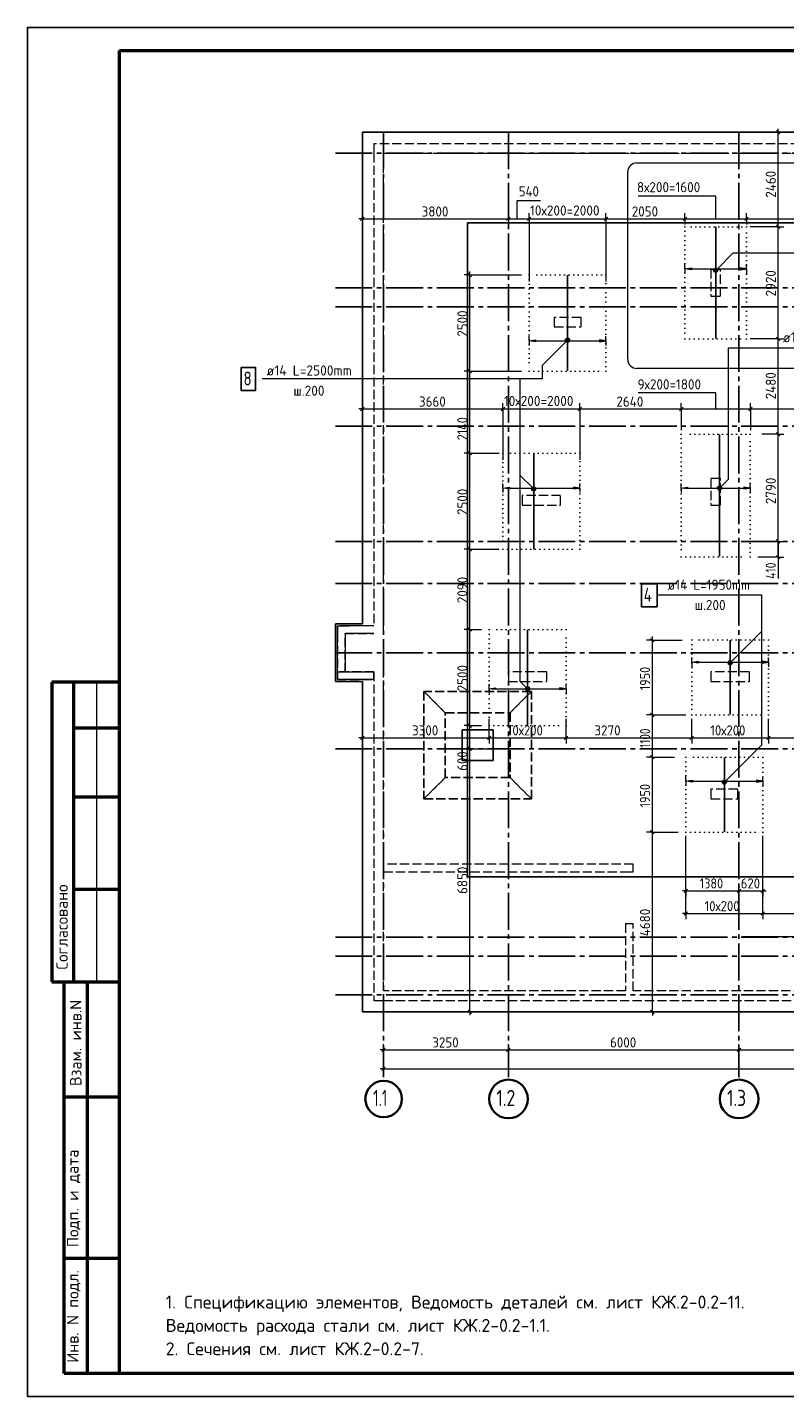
# Model space of a CAD drawing. Header units: millimetres. Extents: x 0 to 50400, y -93 to 35640.
# Tile 1 of 9: x 0 to 19702, y 0 to 35640. Entities that reach past the tile are written whole.
import ezdxf

# ---------------------------------------------------------------- set-up
doc = ezdxf.new("R2010")
doc.units = ezdxf.units.MM
for name, pattern in [('______2', [324, 240, -84]), ('______5', [1320, 960, -120, 120, -120]), ('______9', [120, 0, -120])]:
    doc.linetypes.add(name, pattern=pattern)
for name, color, linetype, lineweight in [('Standard', 7, 'Continuous', 25), ('ДОП Верх по Х', 7, 'Continuous', 25), ('ЖБ Лента фундамента под плитной частью', 52, 'Continuous', 50), ('ЖБ Пилон', 7, 'Continuous', 35), ('ЖБ Плита Фундамента верхний уровень', 7, 'Continuous', 35), ('ЖБ Стена верхний уровень', 7, 'Continuous', 35), ('Общий01', 7, 'Continuous', 13), ('Позиционная метка линия выноска', 7, 'Continuous', 13), ('Позиционная метка номер позиции', 7, 'Continuous', 13), ('Размерная линия_ общее', 7, 'Continuous', 13), ('Тени', 7, 'Continuous', 13)]:
    doc.layers.add(name, color=color, linetype=linetype, lineweight=lineweight)
doc.layers.add('Оси', color=7, linetype='______5', lineweight=13, true_color=0x656565)
doc.styles.add('ISOCPEUR', font='txt')

msp = doc.modelspace()

# ---------------------------------------------------------------- hatches: boundary and pattern name
at = {"layer": 'ДОП Верх по Х', "linetype": 'Continuous', "lineweight": 13, "transparency": 33554687}
for points in [[(17278, 29333), (17110, 29357), (17278, 29381)], [(13223, 27457), (13055, 27481), (13223, 27505)], [(12543, 23626), (12375, 23650), (12543, 23674)], [(17178, 23626), (17010, 23650), (17178, 23674)], [(17453, 19094), (17285, 19118), (17453, 19142)], [(12183, 18402), (12015, 18426), (12183, 18450)], [(17303, 15996), (17135, 16020), (17303, 16044)]]:
    msp.add_hatch(color=7, dxfattribs=at).paths.add_polyline_path(points, flags=16)
for points in [[(18542, 29333), (18710, 29357), (18542, 29381)], [(14887, 27457), (15055, 27481), (14887, 27505)], [(14207, 23626), (14375, 23650), (14207, 23674)], [(18642, 23626), (18810, 23650), (18642, 23674)], [(19117, 19094), (19285, 19118), (19117, 19142)], [(13847, 18402), (14015, 18426), (13847, 18450)], [(18967, 15996), (19135, 16020), (18967, 16044)]]:
    msp.add_hatch(color=7, dxfattribs=at).paths.add_polyline_path(points)
at = {"layer": 'Позиционная метка номер позиции', "linetype": 'Continuous', "lineweight": 13, "transparency": 33554687}
for points in [[(17858, 29330), (17948, 29278), (17872, 29354)], [(17858, 29302), (17924, 29264), (17858, 29330)], [(17858, 29330), (17924, 29264), (17948, 29278)], [(17896, 29264), (17858, 29302), (17872, 29278)], [(17858, 29302), (17896, 29264), (17924, 29264)], [(17872, 29354), (17962, 29302), (17896, 29368)], [(17872, 29354), (17948, 29278), (17962, 29302)], [(17896, 29368), (17962, 29302), (17962, 29330)], [(17896, 29368), (17962, 29330), (17924, 29368)], [(17924, 29368), (17962, 29330), (17948, 29354)], [(14093, 27462), (14017, 27538), (14003, 27514)], [(14093, 27462), (14003, 27514), (14069, 27448)], [(14069, 27448), (14003, 27514), (14003, 27486)], [(14069, 27448), (14003, 27486), (14041, 27448)], [(14041, 27448), (14003, 27486), (14017, 27462)], [(14107, 27486), (14041, 27552), (14017, 27538)], [(14107, 27486), (14017, 27538), (14093, 27462)], [(14107, 27514), (14069, 27552), (14041, 27552)], [(14107, 27514), (14041, 27552), (14107, 27486)], [(14069, 27552), (14107, 27514), (14093, 27538)], [(13137, 23587), (13189, 23677), (13123, 23612)], [(13123, 23612), (13189, 23677), (13161, 23677)], [(13123, 23612), (13161, 23677), (13123, 23639)], [(13123, 23639), (13161, 23677), (13137, 23664)], [(13137, 23587), (13213, 23664), (13189, 23677)], [(13161, 23573), (13213, 23664), (13137, 23587)], [(13161, 23573), (13227, 23639), (13213, 23664)], [(13189, 23573), (13227, 23639), (13161, 23573)], [(13189, 23573), (13227, 23612), (13227, 23639)], [(13227, 23612), (13189, 23573), (13213, 23587)], [(17958, 23662), (18048, 23610), (17972, 23686)], [(17958, 23634), (18024, 23596), (17958, 23662)], [(17958, 23662), (18024, 23596), (18048, 23610)], [(17996, 23596), (17958, 23634), (17972, 23610)], [(17958, 23634), (17996, 23596), (18024, 23596)], [(17972, 23686), (18062, 23634), (17996, 23700)], [(17972, 23686), (18048, 23610), (18062, 23634)], [(17996, 23700), (18062, 23634), (18062, 23662)], [(17996, 23700), (18062, 23662), (18024, 23700)], [(18024, 23700), (18062, 23662), (18048, 23686)], [(18233, 19114), (18323, 19062), (18247, 19139)], [(18233, 19087), (18299, 19048), (18233, 19114)], [(18233, 19114), (18299, 19048), (18323, 19062)], [(18271, 19048), (18233, 19087), (18247, 19062)], [(18233, 19087), (18271, 19048), (18299, 19048)], [(18247, 19139), (18337, 19087), (18271, 19152)], [(18247, 19139), (18323, 19062), (18337, 19087)], [(18271, 19152), (18337, 19087), (18337, 19114)], [(18271, 19152), (18337, 19114), (18299, 19152)], [(18299, 19152), (18337, 19114), (18323, 19139)], [(12977, 18386), (13029, 18476), (12963, 18410)], [(12963, 18410), (13029, 18476), (13001, 18476)], [(12963, 18410), (13001, 18476), (12963, 18438)], [(12963, 18438), (13001, 18476), (12977, 18462)], [(12977, 18386), (13053, 18462), (13029, 18476)], [(13001, 18372), (13053, 18462), (12977, 18386)], [(13001, 18372), (13067, 18438), (13053, 18462)], [(13029, 18372), (13067, 18438), (13001, 18372)], [(13029, 18372), (13067, 18410), (13067, 18438)], [(13067, 18410), (13029, 18372), (13053, 18386)], [(18097, 16032), (18187, 15980), (18121, 16046)], [(18121, 16046), (18187, 15980), (18187, 16007)], [(18121, 16046), (18187, 16007), (18149, 16046)], [(18149, 16046), (18187, 16007), (18173, 16032)], [(18083, 16007), (18173, 15956), (18097, 16032)], [(18083, 15980), (18149, 15942), (18083, 16007)], [(18083, 16007), (18149, 15942), (18173, 15956)], [(18121, 15942), (18083, 15980), (18097, 15956)], [(18083, 15980), (18121, 15942), (18149, 15942)], [(18097, 16032), (18173, 15956), (18187, 15980)]]:
    msp.add_hatch(color=7, dxfattribs=at).paths.add_polyline_path(points)

# ---------------------------------------------------------------- linework, layer by layer
at = {"layer": 'Standard', "color": 7, "linetype": 'Continuous', "lineweight": 25, "transparency": 33554687}
msp.add_line((2400, 35040), (2400, 1270), dxfattribs=at)
at = {"layer": 'Standard', "color": 7, "linetype": 'Continuous', "lineweight": 50, "transparency": 33554687}
for p, q in [((7, 18600), (0, 18600)), ((2400, 18600), (632, 18600)), ((632, 18600), (632, 10800)), ((632, 18600), (632, 10800)), ((1200, 18600), (1200, 10800)), ((2400, 17400), (1200, 17400)), ((2400, 15600), (1200, 15600)), ((2400, 13200), (1200, 13200)), ((0, 10800), (7, 10800)), ((632, 10800), (2400, 10800)), ((960, 600), (960, 10800)), ((960, 600), (960, 10800)), ((1560, 600), (1560, 10800)), ((960, 7800), (2400, 7800)), ((960, 3600), (2400, 3600)), ((2400, 600), (960, 600))]:
    msp.add_line(p, q, dxfattribs=at)
at = {"layer": 'Standard', "color": 7, "linetype": 'Continuous', "lineweight": 13, "transparency": 33554687}
msp.add_line((1800, 18600), (1800, 10800), dxfattribs=at)
at = {"layer": 'Standard', "color": 7, "linetype": 'Continuous', "lineweight": 25, "transparency": 33554687}
msp.add_lwpolyline([(0, 0), (50400, 0), (50400, 35640), (0, 35640), (0, 0)], close=True, dxfattribs=at)
at = {"layer": 'Standard', "color": 7, "linetype": 'Continuous', "lineweight": 50, "transparency": 33554687}
msp.add_lwpolyline([(2400, 35040), (49800, 35040), (49800, 600), (2400, 600), (2400, 35040)], close=True, dxfattribs=at)
at = {"layer": 'Standard', "color": 254, "linetype": 'Continuous', "lineweight": -3, "true_color": 0xc4c4ff, "transparency": 33554687}
msp.add_lwpolyline([(11455, 13532), (40318, 13532), (40318, 30552), (11455, 30552), (11455, 13532)], dxfattribs=at)
at = {"layer": 'ДОП Верх по Х', "color": 7, "linetype": 'Continuous', "lineweight": 25, "transparency": 33554687}
for p, q in [((17910, 30445), (17910, 27539)), ((17910, 30445), (17910, 27539)), ((14055, 29188), (14055, 26702)), ((14055, 29188), (14055, 26702)), ((18010, 25047), (18010, 21865)), ((18010, 25047), (18010, 21865)), ((13175, 24548), (13175, 22062)), ((13175, 24548), (13175, 22062)), ((13015, 19958), (13015, 17472)), ((13015, 19958), (13015, 17472)), ((18285, 19688), (18285, 17752)), ((18285, 19688), (18285, 17752)), ((18135, 16638), (18135, 14702)), ((18135, 16638), (18135, 14702))]:
    msp.add_line(p, q, dxfattribs=at)
at = {"layer": 'ДОП Верх по Х', "color": 7, "linetype": 'Continuous', "lineweight": 13, "transparency": 33554687}
for p, q in [((17110, 29357), (17110, 29477)), ((17110, 29357), (17278, 29381)), ((17278, 29333), (17110, 29357)), ((17110, 29357), (17110, 29237)), ((17110, 29357), (17110, 29357)), ((17278, 29381), (17278, 29333)), ((17278, 29357), (18542, 29357)), ((18710, 29357), (18542, 29381)), ((18542, 29381), (18542, 29333)), ((18542, 29333), (18710, 29357)), ((18710, 29357), (18710, 29477)), ((18710, 29357), (18710, 29237)), ((18710, 29357), (18710, 29357)), ((13055, 27481), (13055, 27601)), ((13055, 27481), (13223, 27505)), ((13223, 27457), (13055, 27481)), ((13055, 27481), (13055, 27361)), ((13055, 27481), (13055, 27481)), ((13223, 27505), (13223, 27457)), ((13223, 27481), (14887, 27481)), ((15055, 27481), (14887, 27505)), ((14887, 27505), (14887, 27457)), ((14887, 27457), (15055, 27481)), ((15055, 27481), (15055, 27601)), ((15055, 27481), (15055, 27361)), ((15055, 27481), (15055, 27481)), ((12375, 23650), (12375, 23770)), ((12375, 23650), (12543, 23674)), ((12543, 23626), (12375, 23650)), ((12375, 23650), (12375, 23530)), ((12375, 23650), (12375, 23650)), ((12543, 23674), (12543, 23626)), ((12543, 23650), (14207, 23650)), ((14375, 23650), (14207, 23674)), ((14207, 23674), (14207, 23626)), ((14207, 23626), (14375, 23650)), ((14375, 23650), (14375, 23770)), ((14375, 23650), (14375, 23530)), ((14375, 23650), (14375, 23650)), ((17010, 23650), (17010, 23770)), ((17010, 23650), (17178, 23674)), ((17178, 23626), (17010, 23650)), ((17010, 23650), (17010, 23530)), ((17010, 23650), (17010, 23650)), ((17178, 23674), (17178, 23626)), ((17178, 23650), (18642, 23650)), ((18810, 23650), (18642, 23674)), ((18642, 23674), (18642, 23626)), ((18642, 23626), (18810, 23650)), ((18810, 23650), (18810, 23770)), ((18810, 23650), (18810, 23530)), ((18810, 23650), (18810, 23650)), ((17285, 19118), (17285, 19238)), ((17285, 19118), (17453, 19142)), ((17453, 19094), (17285, 19118)), ((17285, 19118), (17285, 18998)), ((17285, 19118), (17285, 19118)), ((17453, 19142), (17453, 19094)), ((17453, 19118), (19117, 19118)), ((19285, 19118), (19117, 19142)), ((19117, 19142), (19117, 19094)), ((19117, 19094), (19285, 19118)), ((19285, 19118), (19285, 19238)), ((19285, 19118), (19285, 18998)), ((19285, 19118), (19285, 19118)), ((12015, 18426), (12015, 18546)), ((14015, 18426), (14015, 18546)), ((12015, 18426), (12183, 18450)), ((12183, 18402), (12015, 18426)), ((12015, 18426), (12015, 18306)), ((12015, 18426), (12015, 18426)), ((12183, 18450), (12183, 18402)), ((12183, 18426), (13847, 18426)), ((14015, 18426), (13847, 18450)), ((13847, 18450), (13847, 18402)), ((13847, 18402), (14015, 18426)), ((14015, 18426), (14015, 18306)), ((14015, 18426), (14015, 18426)), ((17135, 16020), (17135, 16140)), ((17135, 16020), (17303, 16044)), ((17303, 16044), (17303, 15996)), ((19135, 16020), (18967, 16044)), ((18967, 16044), (18967, 15996)), ((19135, 16020), (19135, 16140)), ((17303, 15996), (17135, 16020)), ((17135, 16020), (17135, 15900)), ((17135, 16020), (17135, 16020)), ((17303, 16020), (18967, 16020)), ((18967, 15996), (19135, 16020)), ((19135, 16020), (19135, 15900)), ((19135, 16020), (19135, 16020))]:
    msp.add_line(p, q, dxfattribs=at)
at = {"layer": 'ДОП Верх по Х', "color": 7, "linetype": 'Continuous', "lineweight": 25, "transparency": 33554687}
for points in [[(5564, 26189), (5936, 26189), (5936, 26789), (5564, 26789), (5564, 26189)], [(15977, 20559), (16385, 20559), (16385, 21159), (15977, 21159), (15977, 20559)]]:
    msp.add_lwpolyline(points, dxfattribs=at)
at = {"layer": 'ЖБ Лента фундамента под плитной частью', "color": 253, "linetype": '______2', "lineweight": -3, "true_color": 0xa0a0a0, "transparency": 33554687}
for p, q in [((13115, 18357), (10315, 18357)), ((10315, 18357), (10315, 15557)), ((13115, 15557), (13115, 18357)), ((11315, 17357), (12115, 17357)), ((11315, 16557), (11315, 17357)), ((12115, 17357), (12115, 16557)), ((12115, 16557), (11315, 16557)), ((10315, 15557), (13115, 15557))]:
    msp.add_line(p, q, dxfattribs=at)
at = {"layer": 'ЖБ Лента фундамента под плитной частью', "color": 253, "linetype": '______2', "lineweight": -3, "true_color": 0xababab, "transparency": 33554687}
for p, q in [((10871, 17802), (10315, 18357)), ((13115, 18357), (10315, 18357)), ((10315, 18357), (10315, 15557)), ((10315, 18357), (10871, 17802)), ((13115, 18357), (12560, 17802)), ((12560, 17802), (13115, 18357)), ((13115, 15557), (13115, 18357)), ((10871, 17802), (12560, 17802)), ((10871, 16113), (10871, 17802)), ((12560, 17802), (12560, 16113)), ((10315, 15557), (10871, 16113)), ((10871, 16113), (10315, 15557)), ((12560, 16113), (10871, 16113)), ((12560, 16113), (13115, 15557)), ((13115, 15557), (12560, 16113)), ((10315, 15557), (13115, 15557))]:
    msp.add_line(p, q, dxfattribs=at)
at = {"layer": 'ЖБ Пилон', "color": 253, "linetype": '______2', "lineweight": 13, "true_color": 0xa0a0a0, "transparency": 33554687}
for p, q in [((18035, 29342), (17785, 29342)), ((17785, 29342), (17785, 28642)), ((18035, 28642), (18035, 29342)), ((17785, 28642), (18035, 28642)), ((14405, 28092), (13705, 28092)), ((13705, 28092), (13705, 27842)), ((13705, 27842), (14405, 27842)), ((14405, 27842), (14405, 28092)), ((18035, 23902), (17785, 23902)), ((17785, 23902), (17785, 23202)), ((18035, 23202), (18035, 23902)), ((13875, 23452), (12875, 23452)), ((12875, 23452), (12875, 23202)), ((12875, 23202), (13875, 23202)), ((13875, 23202), (13875, 23452)), ((17785, 23202), (18035, 23202)), ((13515, 18862), (12515, 18862)), ((12515, 18862), (12515, 18612)), ((12515, 18612), (13515, 18612)), ((13515, 18612), (13515, 18862)), ((18785, 18862), (17785, 18862)), ((17785, 18862), (17785, 18612)), ((17785, 18612), (18785, 18612)), ((18785, 18612), (18785, 18862)), ((18485, 15812), (17785, 15812)), ((17785, 15812), (17785, 15562)), ((18485, 15562), (18485, 15812)), ((17785, 15562), (18485, 15562))]:
    msp.add_line(p, q, dxfattribs=at)
at = {"layer": 'ЖБ Плита Фундамента верхний уровень', "color": 253, "linetype": 'Continuous', "lineweight": -3, "true_color": 0xa0a0a0, "transparency": 33554687}
for p, q in [((8715, 32912), (8715, 20112)), ((40215, 32912), (8715, 32912)), ((8015, 20112), (8015, 18612)), ((8715, 20112), (8015, 20112)), ((8015, 18612), (8715, 18612)), ((8715, 18612), (8715, 10012)), ((12115, 17357), (11315, 17357)), ((11315, 17357), (11315, 16557)), ((12115, 16557), (12115, 17357)), ((11315, 16557), (12115, 16557)), ((8715, 10012), (40215, 10012))]:
    msp.add_line(p, q, dxfattribs=at)
at = {"layer": 'ЖБ Стена верхний уровень', "color": 253, "linetype": '______2', "lineweight": 13, "true_color": 0xa0a0a0, "transparency": 33554687}
for p, q in [((27553, 32612), (9015, 32612)), ((9015, 32612), (9015, 32362)), ((9015, 32362), (9015, 20062)), ((9265, 19862), (9265, 32362)), ((9265, 32362), (27553, 32362)), ((9015, 20062), (8065, 20062)), ((8065, 20062), (8065, 19862)), ((8065, 19862), (8065, 18862)), ((8265, 18862), (8265, 19862)), ((8265, 19862), (9015, 19862)), ((8065, 18862), (8265, 18862)), ((9015, 18862), (8065, 18862)), ((8065, 18862), (8065, 18662)), ((8065, 18662), (9015, 18662)), ((9015, 18862), (9015, 10312)), ((9015, 18662), (9015, 18862)), ((9265, 13862), (9265, 18862)), ((15765, 13862), (9265, 13862)), ((9265, 13662), (15565, 13662)), ((9265, 10562), (9265, 13662)), ((15565, 13662), (15765, 13662)), ((15765, 13662), (15765, 13862)), ((15565, 12312), (15765, 12312)), ((15565, 12312), (15565, 10562)), ((15765, 10562), (15765, 12312)), ((15565, 10562), (9265, 10562)), ((33465, 10562), (15765, 10562)), ((9015, 10312), (9265, 10312)), ((9265, 10312), (40165, 10312))]:
    msp.add_line(p, q, dxfattribs=at)
at = {"layer": 'Общий01', "color": 240, "linetype": 'Continuous', "lineweight": 18, "transparency": 33554687}
for p, q in [((15861, 32113), (25444, 32113)), ((15621, 27001), (15621, 31873)), ((25444, 26761), (15861, 26761))]:
    msp.add_line(p, q, dxfattribs=at)
at = {"layer": 'Общий01', "color": 7, "linetype": 'Continuous', "lineweight": 13, "transparency": 33554687}
for p, q in [((19535, 22262), (19535, 21722)), ((19535, 21992), (19535, 21293))]:
    msp.add_line(p, q, dxfattribs=at)
for points in [[(12747, 30656), (12747, 31136), (13347, 31136)], [(17915, 30656), (17915, 31246), (15892, 31246)], [(17915, 25708), (17915, 26128), (15892, 26128)]]:
    msp.add_lwpolyline(points, dxfattribs=at)
at = {"layer": 'Общий01', "color": 240, "linetype": 'Continuous', "lineweight": 18, "transparency": 33554687}
for centre, start, end in [((15861, 31873), 90, 180), ((15861, 27001), 180, 270)]:
    msp.add_arc(centre, 240, start, end, dxfattribs=at)
at = {"layer": 'Оси', "color": 8, "linetype": '______5', "lineweight": -3, "transparency": 33554687}
for p, q in [((9265, 32912), (9265, 8317)), ((12515, 32912), (12515, 8317)), ((18515, 32912), (18515, 8317)), ((8015, 32362), (42963, 32362)), ((8015, 28862), (42963, 28862)), ((8015, 28362), (42963, 28362)), ((8015, 25262), (42963, 25262)), ((8015, 22262), (42963, 22262)), ((8015, 21162), (42963, 21162)), ((8015, 19362), (42963, 19362)), ((8015, 16862), (42963, 16862)), ((8015, 11962), (42963, 11962)), ((8015, 11462), (42963, 11462)), ((8015, 10462), (42963, 10462))]:
    msp.add_line(p, q, dxfattribs=at)
at = {"layer": 'Оси', "color": 7, "linetype": 'Continuous', "lineweight": 35, "transparency": 33554687}
for centre, radius in [((9268, 7747), 475), ((12518, 7747), 503), ((18518, 7747), 503)]:
    msp.add_circle(centre, radius, dxfattribs=at)
at = {"layer": 'Позиционная метка линия выноска', "color": 7, "linetype": 'Continuous', "lineweight": 18, "transparency": 33554687}
for p, q in [((8065, 18662), (8065, 20062)), ((8065, 20062), (8385, 20062)), ((9015, 20062), (8365, 20062)), ((9015, 19862), (8265, 19862)), ((8265, 19862), (8265, 18862)), ((9015, 18662), (8065, 18662)), ((8265, 18862), (9015, 18862))]:
    msp.add_line(p, q, dxfattribs=at)
at = {"layer": 'Позиционная метка номер позиции', "color": 7, "linetype": 'Continuous', "lineweight": 13, "transparency": 33554687}
for p, q in [((17872, 29354), (17872, 29354)), ((17872, 29278), (17872, 29278)), ((17948, 29354), (17948, 29354)), ((17948, 29278), (17948, 29278)), ((14017, 27538), (14017, 27538)), ((14017, 27462), (14017, 27462)), ((14093, 27538), (14093, 27538)), ((14093, 27462), (14093, 27462)), ((13137, 23664), (13137, 23664)), ((13137, 23587), (13137, 23587)), ((13213, 23664), (13213, 23664)), ((13213, 23587), (13213, 23587)), ((17972, 23686), (17972, 23686)), ((17972, 23610), (17972, 23610)), ((18048, 23686), (18048, 23686)), ((18048, 23610), (18048, 23610)), ((18285, 19100), (19111, 19926)), ((18247, 19139), (18247, 19139)), ((18247, 19062), (18247, 19062)), ((18323, 19139), (18323, 19139)), ((18323, 19062), (18323, 19062)), ((12977, 18462), (12977, 18462)), ((12977, 18386), (12977, 18386)), ((13053, 18462), (13053, 18462)), ((13053, 18386), (13053, 18386)), ((18097, 16032), (18097, 16032)), ((18097, 15956), (18097, 15956)), ((18173, 16032), (18173, 16032)), ((18173, 15956), (18173, 15956))]:
    msp.add_line(p, q, dxfattribs=at)
for points in [[(17910, 29316), (18363, 29769), (22443, 29769)], [(14055, 27500), (13390, 26835), (13390, 26489), (6110, 26489)], [(18010, 23648), (18243, 23881), (18243, 27301), (22199, 27301)], [(13175, 23625), (12822, 23979), (12822, 26489)], [(13015, 18424), (12822, 18618), (12822, 23979)], [(18135, 15994), (19111, 16969), (19111, 20859), (16385, 20859)]]:
    msp.add_lwpolyline(points, dxfattribs=at)
for centre in [(17910, 29316), (14055, 27500), (13175, 23625), (18010, 23648), (18285, 19100), (13015, 18424), (18135, 15994)]:
    msp.add_circle(centre, 54, dxfattribs=at)
at = {"layer": 'Размерная линия_ общее', "color": 7, "linetype": 'Continuous', "lineweight": 13, "transparency": 33554687}
for p, q in [((19535, 32912), (18340, 32912)), ((19535, 32912), (19385, 32912)), ((19535, 32912), (19535, 33002)), ((19535, 32912), (19685, 32912)), ((19535, 30452), (19535, 32912)), ((8715, 30656), (8715, 32262)), ((8715, 30656), (8625, 30656)), ((8715, 30656), (8715, 30806)), ((8715, 30656), (8715, 30506)), ((8715, 30656), (12515, 30656)), ((12515, 30656), (12515, 30806)), ((12515, 30656), (12515, 30506)), ((12515, 30656), (12515, 30478)), ((12515, 30656), (13055, 30656)), ((13055, 30656), (13055, 30806)), ((13055, 30656), (13055, 30506)), ((13055, 30656), (13055, 29025)), ((13055, 30656), (15055, 30656)), ((15055, 30656), (15055, 30806)), ((15055, 30656), (15055, 30506)), ((15055, 30656), (15055, 29025)), ((15055, 30656), (17110, 30656)), ((17110, 30656), (17110, 30806)), ((17110, 30656), (17110, 30506)), ((17110, 30656), (17110, 30552)), ((17110, 30656), (18710, 30656)), ((18710, 30656), (18710, 30806)), ((18710, 30656), (18710, 30506)), ((18710, 30656), (18710, 30552)), ((18710, 30656), (22850, 30656)), ((19535, 30452), (19385, 30452)), ((19535, 30452), (19685, 30452)), ((19535, 27532), (19535, 30452)), ((11511, 29195), (11511, 29285)), ((11511, 29195), (11361, 29195)), ((11511, 29195), (11661, 29195)), ((11511, 29195), (12855, 29195)), ((11511, 26695), (11511, 29195)), ((19535, 27532), (19385, 27532)), ((19535, 27532), (19685, 27532)), ((19535, 25052), (19535, 27532)), ((8715, 25708), (8715, 26389)), ((11511, 26695), (11361, 26695)), ((11511, 26695), (11661, 26695)), ((11511, 26695), (12855, 26695)), ((11511, 24555), (11511, 26695)), ((8715, 25708), (8625, 25708)), ((8715, 25708), (8715, 25858)), ((8715, 25708), (8715, 25558)), ((8715, 25708), (12375, 25708)), ((12375, 25708), (12375, 25858)), ((12375, 25708), (12375, 25558)), ((12375, 25708), (12375, 24385)), ((12375, 25708), (14375, 25708)), ((14375, 25708), (14375, 25858)), ((14375, 25708), (14375, 25558)), ((14375, 25708), (14375, 24385)), ((14375, 25708), (17015, 25708)), ((17015, 25708), (17015, 25858)), ((17015, 25708), (17015, 25558)), ((17015, 25708), (17015, 25156)), ((17015, 25708), (18815, 25708)), ((18815, 25708), (18815, 25858)), ((18815, 25708), (18815, 25558)), ((18815, 25708), (18815, 25156)), ((18815, 25708), (22115, 25708)), ((19535, 25052), (19385, 25052)), ((19535, 25052), (19685, 25052)), ((19535, 22262), (19535, 25052)), ((11511, 24555), (11361, 24555)), ((11511, 24555), (11661, 24555)), ((11511, 24555), (12275, 24555)), ((11511, 22055), (11511, 24555)), ((19535, 22262), (19385, 22262)), ((19535, 22262), (19685, 22262)), ((19535, 21852), (19535, 22262)), ((11511, 22055), (11361, 22055)), ((11511, 22055), (11661, 22055)), ((11511, 22055), (12275, 22055)), ((11511, 19965), (11511, 22055)), ((19535, 21852), (19385, 21852)), ((19535, 21852), (19685, 21852)), ((19535, 21852), (19535, 21762)), ((11511, 19965), (11361, 19965)), ((11511, 19965), (11661, 19965)), ((11511, 19965), (11815, 19965)), ((11511, 17465), (11511, 19965)), ((16262, 19692), (16112, 19692)), ((16262, 19692), (16262, 19782)), ((16262, 19692), (16412, 19692)), ((16262, 19692), (17033, 19692)), ((16262, 17742), (16262, 19692)), ((11511, 17465), (11361, 17465)), ((11511, 17465), (11661, 17465)), ((11511, 17465), (11815, 17465)), ((11511, 16865), (11511, 17465)), ((16262, 17742), (16112, 17742)), ((16262, 17742), (16412, 17742)), ((16262, 17742), (17133, 17742)), ((16262, 16642), (16262, 17742)), ((8715, 17149), (8625, 17149)), ((8715, 17149), (8715, 17299)), ((8715, 17149), (8715, 16999)), ((8715, 17149), (8715, 16962)), ((12015, 17149), (12015, 17299)), ((12015, 17149), (12015, 16999)), ((12015, 17149), (14015, 17149)), ((14015, 17149), (14015, 17299)), ((14015, 17149), (14015, 16999)), ((14015, 17149), (17285, 17149)), ((17285, 17149), (17285, 17299)), ((17285, 17149), (17285, 16999)), ((17285, 17149), (19285, 17149)), ((19285, 17149), (19285, 17299)), ((19285, 17149), (19285, 16999)), ((19285, 17149), (22295, 17149)), ((11511, 16865), (11361, 16865)), ((11511, 16865), (11661, 16865)), ((11511, 16865), (12415, 16865)), ((16262, 16642), (16112, 16642)), ((16262, 16642), (16412, 16642)), ((16262, 16642), (16835, 16642)), ((16262, 14692), (16262, 16642)), ((16262, 14692), (16112, 14692)), ((16262, 14692), (16412, 14692)), ((16262, 14692), (16935, 14692)), ((17135, 12574), (17135, 14595)), ((17135, 13166), (17135, 13684)), ((19135, 13166), (19135, 13684)), ((17135, 13166), (17135, 13316)), ((18515, 13166), (18515, 13316)), ((19135, 13166), (19135, 13316)), ((17135, 13166), (17045, 13166)), ((17135, 13166), (17135, 13016)), ((17135, 13166), (18515, 13166)), ((18515, 13166), (18515, 13016)), ((18515, 13166), (18515, 13166)), ((18515, 13166), (19135, 13166)), ((19135, 13166), (19135, 13016)), ((19135, 13166), (19225, 13166)), ((17135, 12574), (17045, 12574)), ((17135, 12574), (17135, 12724)), ((17135, 12574), (17135, 12424)), ((19135, 12574), (19135, 12724)), ((19135, 12574), (19135, 12424)), ((19135, 12574), (22315, 12574)), ((11511, 10015), (11361, 10015)), ((11511, 10015), (11661, 10015)), ((11511, 10015), (12415, 10015)), ((11511, 10015), (11511, 9925)), ((16262, 10012), (16112, 10012)), ((16262, 10012), (16223, 10012)), ((16262, 10012), (16412, 10012)), ((16262, 10012), (16262, 9922)), ((21068, 10015), (18615, 10015)), ((9265, 9027), (9175, 9027)), ((9265, 9027), (9265, 9177)), ((9265, 9027), (9265, 8877)), ((9265, 9027), (12515, 9027)), ((12515, 9027), (12515, 9177)), ((12515, 9027), (12515, 8877)), ((12515, 9027), (18515, 9027)), ((18515, 9027), (18515, 9177)), ((18515, 9027), (18515, 8877)), ((18515, 9027), (24515, 9027)), ((9265, 8532), (9265, 8682)), ((9265, 8532), (9175, 8532)), ((9265, 8532), (9265, 8382)), ((9265, 8532), (9265, 8438)), ((9265, 8532), (40065, 8532))]:
    msp.add_line(p, q, dxfattribs=at)
at = {"layer": 'Размерная линия_ общее', "color": 7, "linetype": 'Continuous', "lineweight": 25, "transparency": 33554687}
for p, q in [((19580, 32867), (19490, 32957)), ((8670, 30611), (8760, 30701)), ((12470, 30611), (12560, 30701)), ((13010, 30611), (13100, 30701)), ((15010, 30611), (15100, 30701)), ((17065, 30611), (17155, 30701)), ((18665, 30611), (18755, 30701)), ((19580, 30407), (19490, 30497)), ((11556, 29150), (11466, 29240)), ((19580, 27487), (19490, 27577)), ((11556, 26650), (11466, 26740)), ((8670, 25663), (8760, 25753)), ((12330, 25663), (12420, 25753)), ((14330, 25663), (14420, 25753)), ((16970, 25663), (17060, 25753)), ((18770, 25663), (18860, 25753)), ((19580, 25007), (19490, 25097)), ((11556, 24510), (11466, 24600)), ((11556, 22010), (11466, 22100)), ((19580, 22217), (19490, 22307)), ((19580, 21807), (19490, 21897)), ((11556, 19920), (11466, 20010)), ((16307, 19647), (16217, 19737)), ((11556, 17420), (11466, 17510)), ((16307, 17697), (16217, 17787)), ((8670, 17104), (8760, 17194)), ((11970, 17104), (12060, 17194)), ((13970, 17104), (14060, 17194)), ((17240, 17104), (17330, 17194)), ((19240, 17104), (19330, 17194)), ((11556, 16820), (11466, 16910)), ((16307, 16597), (16217, 16687)), ((16307, 14647), (16217, 14737)), ((17090, 13121), (17180, 13211)), ((18470, 13121), (18560, 13211)), ((19090, 13121), (19180, 13211)), ((17090, 12529), (17180, 12619)), ((19090, 12529), (19180, 12619)), ((11556, 9970), (11466, 10060)), ((16307, 9967), (16217, 10057)), ((9220, 8982), (9310, 9072)), ((12470, 8982), (12560, 9072)), ((18470, 8982), (18560, 9072)), ((9220, 8487), (9310, 8577))]:
    msp.add_line(p, q, dxfattribs=at)
at = {"layer": 'Размерная линия_ общее', "color": 7, "linetype": 'Continuous', "lineweight": 13, "transparency": 33554687}
for points in [[(19535, 30452), (19515, 30452), (19515, 30452), (18810, 30452)], [(19535, 27532), (19515, 27532), (19515, 27532), (19515, 27532), (19515, 27532), (18810, 27532)], [(19535, 25052), (19515, 25052), (19515, 25052), (19515, 25052), (19515, 25052), (19515, 25052), (19515, 25052), (19110, 25052)], [(19535, 22262), (19515, 22262), (19515, 22262), (19515, 22262), (19515, 22262), (19515, 22262), (19515, 22262), (19515, 22262), (19515, 22262), (18615, 22262)], [(19535, 21852), (19515, 21852), (19515, 21852), (19515, 21852), (19515, 21852), (19515, 21852), (19515, 21852), (19515, 21852), (19515, 21852), (19010, 21852)], [(12015, 17149), (12015, 17170), (12015, 17170), (12015, 17170), (12015, 17170), (12015, 17170), (12015, 17170), (12015, 17170), (12015, 17170), (12015, 17170), (12015, 17170), (12015, 17170), (12015, 17170), (12015, 17170), (12015, 17170), (12015, 17170), (12015, 17170), (12015, 17170), (12015, 17170), (12015, 17171), (12015, 17171), (12015, 17210), (12015, 17210), (12015, 17645)], [(14015, 17149), (14015, 17170), (14015, 17170), (14015, 17170), (14015, 17170), (14015, 17170), (14015, 17170), (14015, 17170), (14015, 17170), (14015, 17170), (14015, 17170), (14015, 17170), (14015, 17170), (14015, 17170), (14015, 17170), (14015, 17170), (14015, 17170), (14015, 17173), (14015, 17173), (14015, 17250), (14015, 17250), (14015, 17645)], [(17285, 17149), (17285, 17170), (17285, 17170), (17285, 17170), (17285, 17170), (17285, 17170), (17285, 17170), (17285, 17170), (17285, 17170), (17285, 17170), (17285, 17170), (17285, 17170), (17285, 17170), (17285, 17170), (17285, 17170), (17285, 17177), (17285, 17177), (17285, 17315), (17285, 17315), (17285, 17645)], [(19285, 17149), (19285, 17170), (19285, 17170), (19285, 17170), (19285, 17170), (19285, 17170), (19285, 17170), (19285, 17170), (19285, 17170), (19285, 17170), (19285, 17170), (19285, 17170), (19285, 17170), (19285, 17179), (19285, 17179), (19285, 17355), (19285, 17355), (19285, 17645)], [(8715, 17149), (11020, 17149), (11020, 17149), (11769, 17149), (11769, 17149), (12015, 17149)], [(11511, 10015), (11511, 12979), (11511, 12979), (11511, 16865)], [(16262, 10012), (16262, 11883), (16262, 11883), (16262, 14692)], [(19135, 12574), (19135, 12594), (19135, 12594), (19135, 12594), (19135, 12594), (19135, 12594), (19135, 12594), (19135, 12594), (19135, 12594), (19135, 12594), (19135, 12594), (19135, 13686), (19135, 13686), (19135, 14595)], [(17135, 12574), (17969, 12574), (17969, 12574), (18232, 12574), (18232, 12574), (18890, 12574), (18890, 12574), (19135, 12574)], [(21068, 11965), (21047, 11965), (21047, 11965), (21047, 11965), (21047, 11965), (21047, 11965), (21047, 11965), (21047, 11965), (21047, 11965), (21047, 11965), (21047, 11965), (21047, 11965), (21047, 11965), (18615, 11965)]]:
    msp.add_lwpolyline(points, dxfattribs=at)
at = {"layer": 'Тени', "color": 7, "linetype": '______9', "lineweight": 13, "transparency": 33554687}
for p, q in [((18710, 30452), (17110, 30452)), ((17110, 30452), (17110, 27532)), ((18710, 27532), (18710, 30452)), ((15055, 29195), (13055, 29195)), ((13055, 29195), (13055, 26695)), ((15055, 26695), (15055, 29195)), ((17110, 27532), (18710, 27532)), ((13055, 26695), (15055, 26695)), ((18810, 25056), (17010, 25056)), ((17010, 25056), (17010, 21856)), ((18810, 21856), (18810, 25056)), ((14375, 24555), (12375, 24555)), ((12375, 24555), (12375, 22055)), ((14375, 22055), (14375, 24555)), ((12375, 22055), (14375, 22055)), ((17010, 21856), (18810, 21856)), ((14015, 19965), (12015, 19965)), ((12015, 19965), (12015, 17465)), ((14015, 17465), (14015, 19965)), ((19285, 19695), (17285, 19695)), ((17285, 19695), (17285, 17745)), ((19285, 17745), (19285, 19695)), ((12015, 17465), (14015, 17465)), ((17285, 17745), (19285, 17745)), ((19135, 16645), (17135, 16645)), ((17135, 16645), (17135, 14695)), ((19135, 14695), (19135, 16645)), ((17135, 14695), (19135, 14695))]:
    msp.add_line(p, q, dxfattribs=at)

# ---------------------------------------------------------------- texts
at = {"layer": 'Standard', "color": 7, "linetype": 'Continuous', "lineweight": 50, "transparency": 33554687, "char_height": 300, "attachment_point": 7, "rotation": 90, "style": 'ISOCPEUR'}
for s, insert, width in [('\\A1;{\\fISOCPEUR|i0|b0;\\H300.000000;\\W1.000000;\\C7;Согласовано}\\P', (1050, 11114), 2486.25), ('\\A1;{\\fISOCPEUR|i0|b0;\\H300.000000;\\W1.000000;\\C7;Взам. инв.N}\\P', (1408, 8083), 2290.92), ('\\A1;{\\fISOCPEUR|i0|b0;\\H300.000000;\\W1.000000;\\C7;Подп. и дата}\\P', (1379, 3891), 2636.47), ('\\A1;{\\fISOCPEUR|i0|b0;\\H300.000000;\\W1.000000;\\C7;Инв. N подл.}\\P', (1379, 881), 2426.15)]:
    msp.add_mtext(s, dxfattribs=dict(at, insert=insert, width=width))
at = {"layer": 'Standard', "color": 7, "linetype": 'Continuous', "lineweight": 13, "transparency": 33554687, "insert": (3600, 2629), "char_height": 336, "width": 15109.08, "attachment_point": 1, "line_spacing_factor": 1.084337}
msp.add_mtext('\\A1;{\\fISOCPEUR|i0|b0;\\H335.999994;\\W1.000000;\\C7;1. Спецификацию элементов, Ведомость деталей см. лист КЖ.2-0.2-11.}\\P{\\fISOCPEUR|i0|b0;\\H335.999994;\\W1.000000;\\C7;Ведомость расхода стали см. лист КЖ.2-0.2-1.1.}\\P{\\fISOCPEUR|i0|b0;\\H335.999994;\\W1.000000;\\C7;2. Сечения см. лист КЖ.2-0.2-7.}\\P', dxfattribs=at)
at = {"layer": 'ДОП Верх по Х', "color": 7, "linetype": 'Continuous', "lineweight": 13, "transparency": 33554687, "attachment_point": 7, "style": 'ISOCPEUR'}
for s, insert, char_height, width in [('\\W0.96;ø18 L=3200mm ', (19659, 27442), 264, 2580.62), ('\\W0.96;ø14 L=2500mm ', (6224, 26578), 264, 2607.13), ('\\W0.78;8', (5624, 26321), 360, 391.69), ('\\W0.95;ш.200 ', (6924, 26050), 264, 1154.56), ('\\W0.80;4', (16037, 20692), 360, 431.8), ('\\W0.94;ø14 L=1950mm ', (16662, 21000), 264, 2551.8), ('\\W0.95;ш.200 ', (17362, 20472), 264, 1154.56)]:
    msp.add_mtext(s, dxfattribs=dict(at, insert=insert, char_height=char_height, width=width))
at = {"layer": 'Оси', "color": 7, "linetype": 'Continuous', "lineweight": 35, "transparency": 33554687, "char_height": 420, "attachment_point": 7, "style": 'ISOCPEUR'}
for s, insert, width in [('\\W0.68;1.1', (8995, 7564), 689.48), ('\\W0.79;1.2', (12203, 7564), 795.31), ('\\W0.79;1.3', (18203, 7564), 795.31)]:
    msp.add_mtext(s, dxfattribs=dict(at, insert=insert, width=width))
at = {"layer": 'Размерная линия_ общее', "color": 7, "linetype": 'Continuous', "lineweight": 25, "transparency": 33554687, "char_height": 264, "attachment_point": 7, "rotation": 90, "style": 'ISOCPEUR'}
for s, insert, width in [('\\W0.93;2460', (19475, 31208), 888.46), ('\\W0.93;2920', (19475, 28636), 861.71), ('\\W0.93;2500', (11451, 27589), 861.73), ('\\W0.93;2480', (19475, 25958), 888.46), ('\\W0.87;2140', (11451, 24892), 827.32), ('\\W0.93;2790', (19475, 23231), 861.71), ('\\W0.93;2500', (11451, 22949), 861.72), ('\\W0.83;410', (19475, 21286), 637.7), ('\\W0.93;2090', (11451, 20654), 861.71), ('\\W0.93;2500', (11451, 18359), 861.72), ('\\W0.87;1950', (16202, 18387), 800.28), ('\\W0.80;1100', (16202, 16889), 738.85), ('\\W0.91;600', (11451, 16292), 674.39), ('\\W0.87;1950', (16202, 15337), 800.28), ('\\W0.93;6850', (11451, 13084), 861.73), ('\\W0.93;4680', (16202, 11983), 888.46)]:
    msp.add_mtext(s, dxfattribs=dict(at, insert=insert, width=width))
at = {"layer": 'Размерная линия_ общее', "color": 7, "linetype": 'Continuous', "lineweight": 25, "transparency": 33554687, "char_height": 264, "attachment_point": 7, "style": 'ISOCPEUR'}
for s, insert, width in [('\\W0.92;540', (12784, 31241), 701.33), ('\\W0.94;8х200=1600', (15859, 31349), 1918.46), ('\\W0.95;10х200=2000', (13078, 30742), 2103.74), ('\\W0.93;3800', (10259, 30716), 861.71), ('\\W0.93;2050', (15726, 30716), 861.71), ('\\W0.94;9х200=1800', (15877, 26216), 1918.46), ('\\W0.93;3660', (10189, 25768), 861.7), ('\\W0.95;10х200=2000', (12398, 25784), 2103.75), ('\\W0.93;2640', (15326, 25768), 888.46), ('\\W0.93;3300', (10009, 17209), 861.72), ('\\W0.91;10х200', (12500, 17209), 1175.18), ('\\W0.93;3270', (14754, 17209), 861.71), ('\\W0.91;10х200', (17770, 17209), 1175.18), ('\\W0.87;1380', (17495, 13226), 800.28), ('\\W0.91;620', (18561, 13226), 674.39), ('\\W0.91;10х200', (17620, 12634), 1175.18), ('\\W0.93;3250', (10534, 9087), 861.71), ('\\W0.93;6000', (15159, 9087), 861.72)]:
    msp.add_mtext(s, dxfattribs=dict(at, insert=insert, width=width))

doc.saveas('drawing.dxf')
